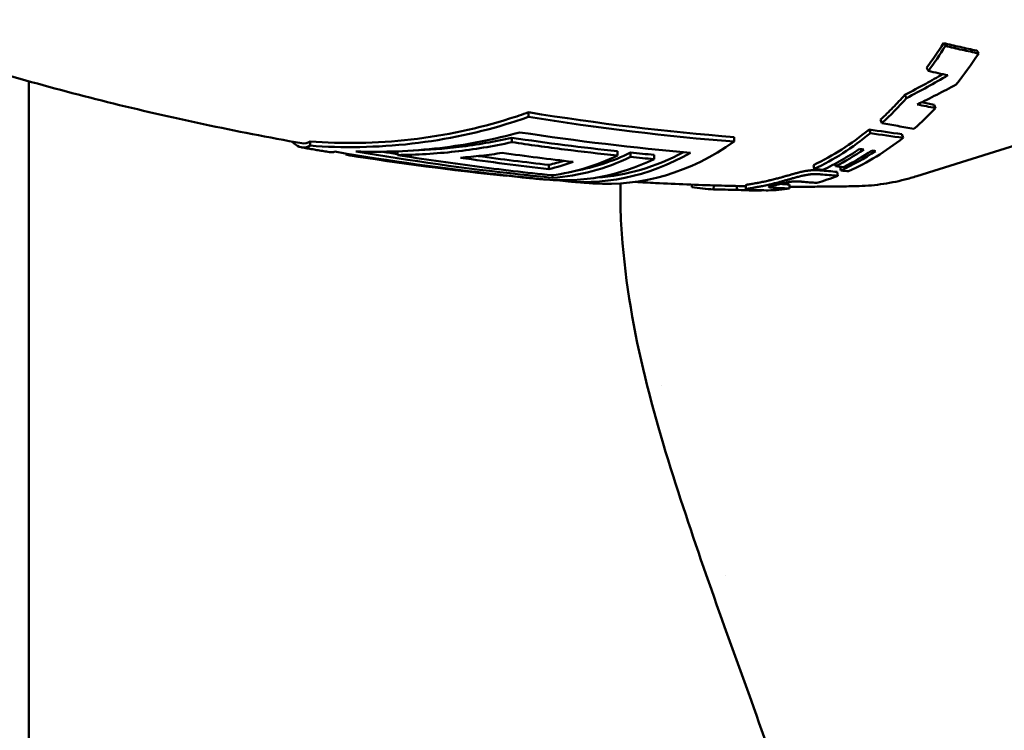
# Model space of a CAD drawing. Header units: millimetres. Extents: x 0 to 4686, y -120 to 1682.
# Tile 96 of 213: x 394 to 418, y 1353 to 1371. Entities that reach past the tile are written whole.
import ezdxf

# ---------------------------------------------------------------- set-up
doc = ezdxf.new("R2010")
doc.units = ezdxf.units.MM
doc.header["$LTSCALE"] = 2
doc.layers.add('Sichtbar (ISO)', color=7, linetype='Continuous', lineweight=50)

msp = doc.modelspace()

# ---------------------------------------------------------------- linework, layer by layer
at = {"layer": 'Sichtbar (ISO)'}
for p, q in [((416.883, 1369.7898), (416.9302, 1369.7202)), ((415.6687, 1369.3696), (415.7123, 1369.2959)), ((393.9212, 1327.9221), (393.9212, 1369.0458)), ((415.8491, 1368.4784), (415.8868, 1368.3967)), ((406.0254, 1368.1821), (406.026, 1368.294)), ((414.5543, 1368.1197), (414.5877, 1368.0344)), ((414.2755, 1367.8771), (414.3063, 1367.7897)), ((415.0686, 1367.7641), (415.0991, 1367.6758)), ((400.7348, 1367.4853), (400.7353, 1367.586)), ((405.6197, 1367.5696), (405.6203, 1367.6752)), ((411.0101, 1367.5828), (411.0108, 1367.6931)), ((417.981, 1367.5489), (415.4296, 1366.7454)), ((401.5977, 1367.2732), (401.5978, 1367.2953)), ((401.7287, 1367.2494), (401.7288, 1367.2736)), ((402.8509, 1367.2588), (402.8514, 1367.3472)), ((408.1784, 1367.2449), (408.179, 1367.3501)), ((408.4985, 1367.2118), (408.4991, 1367.3169)), ((409.0663, 1367.1572), (409.0668, 1367.2622)), ((406.5192, 1366.9178), (406.5198, 1367.0192)), ((412.9303, 1367.0154), (412.9487, 1366.92)), ((413.451, 1367.0452), (413.4632, 1366.9876)), ((405.4987, 1366.7543), (405.4988, 1366.763)), ((406.6072, 1366.7067), (406.6076, 1366.7696)), ((413.5013, 1366.8506), (413.5173, 1366.7538)), ((413.5714, 1366.976), (413.5895, 1366.8827)), ((409.9875, 1366.5406), (409.9822, 1366.4804)), ((410.5135, 1366.5227), (410.5096, 1366.424)), ((411.2894, 1366.427), (411.2875, 1366.527)), ((412.3441, 1366.5448), (412.3495, 1366.4452)), ((411.0728, 1366.508), (411.0686, 1366.4168)), ((411.4998, 1366.4104), (411.4998, 1366.4013)), ((411.6695, 1366.4046), (411.6694, 1366.3976)), ((409.2531, 1361.6783), (409.2531, 1361.6783)), ((410.7936, 1357.0594), (410.7936, 1357.0593))]:
    msp.add_line(p, q, dxfattribs=at)
for centre, major_axis, ratio, start_param, end_param in [((410.9365, 1377.3653), (0.2725, 10.8475), 0.6605624, 3.9003524, 3.9788132), ((410.9369, 1377.3646), (-0.275, -10.9464), 0.6605624, 0.7587574, 0.8372282), ((411.7602, 1377.3504), (0.1673, 10.9522), 0.6661244, 3.8507788, 3.9518478), ((412.7743, 1375.9133), (10.6198, 6.7352), 0.5976244, 4.5637561, 4.6551255), ((411.0752, 1443.0658), (19.3504, -73.656), 0.6139169, 5.9732554, 5.9829141), ((410.9365, 1377.3657), (-0.2905, -10.9473), 0.6614883, 0.5680725, 0.6660195), ((410.5383, 1446.3517), (18.2006, -77.7363), 0.6083834, 6.012655, 6.0215549), ((410.3196, 1446.5782), (18.4878, -77.8491), 0.6089789, 6.0142556, 6.0202373), ((411.7608, 1377.3509), (0.1661, 10.9528), 0.6659274, 3.680565, 3.7654553), ((410.937, 1377.3642), (-0.3033, -10.9451), 0.6626143, 0.3226031, 0.5244797), ((411.8381, 1454.4091), (13.485, -86.5418), 0.6336079, 6.0852215, 6.0992852), ((412.0371, 1454.2095), (13.214, -86.4516), 0.6329755, 6.086565, 6.1006647), ((408.0403, 1377.4127), (-0.1817, -10.8526), 0.6653497, 6.2464802, 6.7320681), ((401.8199, 1381.4802), (-0.1058, -14.231), 0.1437682, 6.226156, 6.2902983), ((411.7088, 1483.5475), (0.9926, -117.1299), 0.7464268, 6.1574395, 6.2007473), ((413.2811, 1482.4723), (0.9817, -115.8524), 0.7464268, 6.1736958, 6.1935709), ((413.8371, 1480.5671), (0.9725, -113.8772), 0.746424, 6.1721881, 6.1924442), ((406.0877, 1377.4454), (-0.1794, -10.7156), 0.6653497, 0.0962207, 0.3226799), ((407.4723, 1377.4222), (-0.1811, -10.8188), 0.6653497, 6.2036763, 6.6591537), ((406.4079, 1377.44), (-0.1782, -10.6419), 0.6653497, 0.1314367, 0.3248679), ((407.4723, 1377.4222), (-0.1795, -10.7187), 0.6653497, 0.0546622, 0.3546718), ((411.2605, 1377.3597), (-0.2496, -10.9504), 0.663961, 0.3419283, 0.4422664), ((411.5591, 1377.3545), (-0.1984, -10.9524), 0.6649968, 0.3096381, 0.4325723), ((411.4669, 1377.3563), (-0.2145, -10.9522), 0.6647082, 0.335217, 0.4355664), ((413.2813, 1482.5155), (0.9858, -115.9968), 0.7464257, 6.1687645, 6.1936267), ((406.9759, 1377.4305), (-0.1806, -10.7852), 0.6653497, 6.2356193, 6.6038298), ((405.5197, 1377.4549), (-0.1786, -10.6648), 0.6653497, 0.1664508, 0.2501323), ((405.5197, 1377.4549), (-0.1769, -10.5646), 0.6653497, 0.1678818, 0.2196149), ((406.4079, 1377.44), (-0.1798, -10.7421), 0.6653497, 0.0530404, 0.321902), ((414.3457, 1478.6757), (0.9486, -111.7773), 0.7464263, 6.2016808, 6.2085007), ((406.4079, 1377.44), (-0.1798, -10.7421), 0.6653497, 6.188899, 6.2653781), ((411.761, 1377.35), (-0.1632, -10.9518), 0.6655897, 0.1939761, 0.2656569), ((411.6786, 1458.9039), (8.0235, -92.035), 0.6310787, 6.1699457, 6.1770015), ((411.8009, 1458.7303), (7.8506, -91.9658), 0.6301912, 6.1708296, 6.1778986), ((413.556, 1367.0343), (1.4472, -0.1543), 0.0387052, 4.6524007, 4.7879471), ((413.9483, 1367.9842), (6.3892, -0.5679), 0.176144, 4.6718532, 4.7018039), ((411.5235, 1452.3228), (3.6476, -85.7854), 0.6037242, 6.2243559, 6.2286766), ((411.1852, 1451.6951), (6.6258, -85.1109), 0.6023021, 6.1831568, 6.189878), ((410.9372, 1377.3647), (-0.3144, -10.9453), 0.6657228, 6.1949852, 6.2676456), ((412.2266, 1447.0388), (-1.6467, -80.6163), 0.5846049, 6.2816943, 6.2935535), ((411.5691, 1377.354), (-0.1981, -10.9521), 0.6653368, 6.2416545, 6.3008554), ((411.8737, 1449.7466), (1.0963, -83.3537), 0.5939372, 6.2522111, 6.2601045), ((411.602, 1366.4946), (1.6202, -0.034), 0.0589895, 4.6504946, 4.7552699), ((411.761, 1377.3509), (-0.1628, -10.9528), 0.665421, 0.031407, 0.1031448), ((411.5218, 1452.141), (3.6544, -85.7035), 0.6024596, 6.2217843, 6.2285173), ((413.972, 1377.3134), (-0.181, -10.8108), 0.6653497, 0.0236332, 0.0236346)]:
    msp.add_ellipse(centre, major_axis=major_axis, ratio=ratio, start_param=start_param, end_param=end_param, dxfattribs=at)
for points, knots in [([(389.255, 1370.5384), (389.9481, 1370.2882), (390.6546, 1370.0463), (392.0927, 1369.5814), (392.8242, 1369.3584), (394.3102, 1368.9336), (395.0646, 1368.7317), (396.594, 1368.351), (397.369, 1368.1722), (398.9368, 1367.8394), (399.7297, 1367.6855), (400.5301, 1367.5447)], [1.33013881, 1.33013881, 1.33013881, 1.33013881, 1.35388507, 1.35388507, 1.37763132, 1.37763132, 1.40137757, 1.40137757, 1.42512382, 1.42512382, 1.44887007, 1.44887007, 1.44887007, 1.44887007]), ([(416.883, 1369.7898), (416.7487, 1369.818), (416.6143, 1369.8471), (416.3454, 1369.9068), (416.211, 1369.9374), (416.0764, 1369.969)], [0.00000381, 0.00000381, 0.00000381, 0.00000381, 0.06180907, 0.06180907, 0.12360971, 0.12360971, 0.12360971, 0.12360971]), ([(416.0764, 1369.9689), (416.0843, 1369.9576), (416.0922, 1369.9462), (416.108, 1369.9235), (416.1159, 1369.9121), (416.1238, 1369.9008)], [0.0000066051, 0.0000066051, 0.0000066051, 0.0000066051, 0.0050066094, 0.0050066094, 0.0100065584, 0.0100065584, 0.0100065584, 0.0100065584]), ([(416.1238, 1369.9008), (416.2583, 1369.869), (416.3928, 1369.8381), (416.6615, 1369.7779), (416.7959, 1369.7486), (416.9302, 1369.7202)], [0.00000103, 0.00000103, 0.00000103, 0.00000103, 0.06187341, 0.06187341, 0.12374583, 0.12374583, 0.12374583, 0.12374583]), ([(416.0598, 1369.2186), (415.9228, 1369.1394), (415.7849, 1369.0617), (415.4799, 1368.8944), (415.3123, 1368.8055), (415.1436, 1368.719)], [0.00946702, 0.00946702, 0.00946702, 0.00946702, 0.05693623, 0.05693623, 0.11386516, 0.11386516, 0.11386516, 0.11386516]), ([(416.3841, 1368.9663), (416.2285, 1368.882), (416.0718, 1368.7995), (415.7564, 1368.6386), (415.5977, 1368.56), (415.4381, 1368.4835)], [0.00000125, 0.00000125, 0.00000125, 0.00000125, 0.05311516, 0.05311516, 0.10622634, 0.10622634, 0.10622634, 0.10622634]), ([(414.5543, 1368.1197), (414.6575, 1368.2143), (414.7575, 1368.3108), (414.9498, 1368.5064), (415.0467, 1368.6102), (415.1436, 1368.719)], [3.16164381, 3.16164381, 3.16164381, 3.16164381, 3.21365705, 3.21365705, 3.26566382, 3.26566382, 3.26566382, 3.26566382]), ([(415.1436, 1368.719), (415.1501, 1368.7057), (415.1565, 1368.6924), (415.1695, 1368.6658), (415.1759, 1368.6526), (415.1824, 1368.6393)], [0.000004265, 0.000004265, 0.000004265, 0.000004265, 0.005004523, 0.005004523, 0.01000443, 0.01000443, 0.01000443, 0.01000443]), ([(406.026, 1368.294), (405.8715, 1368.2389), (405.7184, 1368.1875), (404.8326, 1367.909), (404.0086, 1367.7291), (402.3425, 1367.5394), (401.5006, 1367.5295), (400.7353, 1367.586)], [-5.28346637, -5.28346637, -5.28346637, -5.28346637, -5.23461555, -5.23461555, -4.9967107, -4.9967107, -4.75880584, -4.75880584, -4.75880584, -4.75880584]), ([(406.0254, 1368.1821), (405.8873, 1368.1336), (405.7505, 1368.0879), (404.8731, 1367.8119), (404.0408, 1367.63), (402.3581, 1367.4383), (401.5077, 1367.4282), (400.7348, 1367.4853)], [-5.33093204, -5.33093204, -5.33093204, -5.33093204, -5.28718827, -5.28718827, -5.0468966, -5.0468966, -4.80660492, -4.80660492, -4.80660492, -4.80660492]), ([(415.3618, 1367.894), (415.2328, 1367.9159), (415.1039, 1367.9385), (414.8458, 1367.9853), (414.7168, 1368.0095), (414.5877, 1368.0344)], [0.00000196, 0.00000196, 0.00000196, 0.00000196, 0.06198638, 0.06198638, 0.12397, 0.12397, 0.12397, 0.12397]), ([(401.8407, 1367.3447), (402.4946, 1367.3225), (403.1888, 1367.347), (404.5426, 1367.5069), (405.2027, 1367.639), (405.8177, 1367.8071)], [-1.69019731, -1.69019731, -1.69019731, -1.69019731, -1.49368407, -1.49368407, -1.303464, -1.303464, -1.303464, -1.303464]), ([(412.9303, 1367.0154), (413.1696, 1367.1288), (413.4005, 1367.2571), (413.8326, 1367.5339), (414.0545, 1367.6957), (414.2755, 1367.8771)], [3.10832121, 3.10832121, 3.10832121, 3.10832121, 3.2136575, 3.2136575, 3.31899378, 3.31899378, 3.31899378, 3.31899378]), ([(400.7348, 1367.4853), (400.6229, 1367.4207), (400.5002, 1367.4225), (400.3507, 1367.5312), (400.322, 1367.557), (400.2936, 1367.5872)], [-1.7242395, -1.7242395, -1.7242395, -1.7242395, -1.48394782, -1.48394782, -1.42668562, -1.42668562, -1.42668562, -1.42668562]), ([(405.6197, 1367.5696), (405.1648, 1367.4694), (404.705, 1367.3934), (403.7804, 1367.2899), (403.3157, 1367.2623), (402.8509, 1367.2588)], [-0.28811262, -0.28811262, -0.28811262, -0.28811262, -0.14405598, -0.14405598, -0.00000487, -0.00000487, -0.00000487, -0.00000487]), ([(405.6203, 1367.6752), (405.2036, 1367.5831), (404.7736, 1367.5081), (403.9738, 1367.4111), (403.6046, 1367.3829), (403.2408, 1367.3691)], [-5.21516048, -5.21516048, -5.21516048, -5.21516048, -5.09157245, -5.09157245, -4.98660769, -4.98660769, -4.98660769, -4.98660769]), ([(408.1784, 1367.2449), (407.7514, 1367.2902), (407.3246, 1367.3399), (406.4717, 1367.4481), (406.0456, 1367.5066), (405.6197, 1367.5696)], [-0.34416555, -0.34416555, -0.34416555, -0.34416555, -0.17208358, -0.17208358, -0.00000205, -0.00000205, -0.00000205, -0.00000205]), ([(413.7807, 1366.8648), (414.0083, 1366.9676), (414.2325, 1367.0869), (414.6728, 1367.3577), (414.8885, 1367.509), (415.0991, 1367.6758)], [0.000001, 0.000001, 0.000001, 0.000001, 0.10671312, 0.10671312, 0.21342521, 0.21342521, 0.21342521, 0.21342521]), ([(400.5277, 1367.4436), (400.5724, 1367.4358), (400.6171, 1367.428), (400.7066, 1367.4124), (400.7514, 1367.4047), (400.841, 1367.3893), (400.8858, 1367.3817), (400.9755, 1367.3665), (401.0204, 1367.3589), (401.1102, 1367.3439), (401.1551, 1367.3364), (401.2, 1367.329)], [1.4490175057, 1.4490175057, 1.4490175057, 1.4490175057, 1.4503418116, 1.4503418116, 1.4516661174, 1.4516661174, 1.4529904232, 1.4529904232, 1.4543147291, 1.4543147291, 1.4556390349, 1.4556390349, 1.4556390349, 1.4556390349]), ([(401.3343, 1367.3398), (402.6672, 1367.1124), (403.9973, 1366.9266), (405.5751, 1366.7543), (405.8384, 1366.7272), (406.1008, 1366.7018)], [-6.0124692, -6.0124692, -6.0124692, -6.0124692, -5.51822151, -5.51822151, -5.41896769, -5.41896769, -5.41896769, -5.41896769]), ([(406.6072, 1366.7067), (406.3467, 1366.732), (406.0853, 1366.7589), (404.5076, 1366.931), (403.1755, 1367.117), (401.8407, 1367.3447)], [-13.53394027, -13.53394027, -13.53394027, -13.53394027, -13.43540674, -13.43540674, -12.94046322, -12.94046322, -12.94046322, -12.94046322]), ([(402.8509, 1367.2588), (403.4734, 1367.159), (404.0967, 1367.0682), (405.3445, 1366.9046), (405.969, 1366.8317), (406.5941, 1366.7678)], [-0.50366812, -0.50366812, -0.50366812, -0.50366812, -0.25183505, -0.25183505, -0.00000099, -0.00000099, -0.00000099, -0.00000099]), ([(404.3753, 1367.1932), (404.5447, 1367.2062), (404.7139, 1367.2225), (405.0516, 1367.2615), (405.2201, 1367.2842), (405.3881, 1367.3102)], [-0.10548682, -0.10548682, -0.10548682, -0.10548682, -0.05274396, -0.05274396, -0.000001, -0.000001, -0.000001, -0.000001]), ([(413.1546, 1366.8979), (413.3062, 1366.9679), (413.4564, 1367.0453), (413.7533, 1367.2146), (413.9, 1367.3065), (414.0447, 1367.4054)], [0.000001, 0.000001, 0.000001, 0.000001, 0.0712682, 0.0712682, 0.14253355, 0.14253355, 0.14253355, 0.14253355]), ([(414.1467, 1367.3919), (414.1297, 1367.3942), (414.1127, 1367.3964), (414.0787, 1367.4009), (414.0617, 1367.4031), (414.0447, 1367.4054)], [-0.015941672, -0.015941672, -0.015941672, -0.015941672, -0.007972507, -0.007972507, -0.000003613, -0.000003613, -0.000003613, -0.000003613]), ([(414.4322, 1367.3556), (414.4175, 1367.3574), (414.4028, 1367.3592), (414.3734, 1367.3628), (414.3587, 1367.3647), (414.344, 1367.3665)], [-0.013795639, -0.013795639, -0.013795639, -0.013795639, -0.006899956, -0.006899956, -0.000003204, -0.000003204, -0.000003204, -0.000003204]), ([(413.0878, 1366.8862), (413.0752, 1366.8873), (413.0626, 1366.8883), (413.0502, 1366.8891), (413.0419, 1366.8897), (413.0336, 1366.8901), (413.0254, 1366.8905), (413.0204, 1366.8908), (413.0153, 1366.891), (413.0103, 1366.8912), (412.9948, 1366.8918), (412.9794, 1366.892), (412.9639, 1366.8921), (412.9496, 1366.8921), (412.9352, 1366.8918), (412.9209, 1366.8913), (412.9147, 1366.8911), (412.9086, 1366.8908), (412.9025, 1366.8905), (412.8917, 1366.89), (412.8809, 1366.8893), (412.8702, 1366.8884), (412.8608, 1366.8877), (412.8515, 1366.8868), (412.8422, 1366.8859), (412.8334, 1366.885), (412.8247, 1366.8841), (412.816, 1366.883), (412.8048, 1366.8817), (412.7936, 1366.8802), (412.7825, 1366.8786), (412.7747, 1366.8775), (412.767, 1366.8763), (412.7593, 1366.875), (412.7472, 1366.8731), (412.735, 1366.871), (412.7227, 1366.8687), (412.7162, 1366.8675), (412.7097, 1366.8662), (412.7031, 1366.8649), (412.6891, 1366.8622), (412.6749, 1366.8592), (412.6604, 1366.856), (412.6566, 1366.8552), (412.6528, 1366.8543), (412.649, 1366.8535), (412.6311, 1366.8494), (412.6127, 1366.8451), (412.5939, 1366.8404), (412.5791, 1366.8368), (412.5639, 1366.8329), (412.5485, 1366.8289), (412.5402, 1366.8267), (412.5317, 1366.8244), (412.5232, 1366.8222), (412.5161, 1366.8203), (412.5089, 1366.8183), (412.5016, 1366.8163), (412.4844, 1366.8117), (412.4669, 1366.8068), (412.4491, 1366.8018), (412.4364, 1366.7982), (412.4235, 1366.7946), (412.4104, 1366.7909), (412.3975, 1366.7872), (412.3843, 1366.7835), (412.371, 1366.7797), (412.3532, 1366.7745), (412.335, 1366.7693), (412.3164, 1366.764), (412.3072, 1366.7613), (412.2978, 1366.7587), (412.2884, 1366.756), (412.2815, 1366.754), (412.2746, 1366.752), (412.2676, 1366.75), (412.2513, 1366.7454), (412.2347, 1366.7407), (412.2178, 1366.7359), (412.2121, 1366.7343), (412.2063, 1366.7327), (412.2005, 1366.731), (412.1895, 1366.728), (412.1784, 1366.7249), (412.1672, 1366.7217), (412.1503, 1366.717), (412.133, 1366.7123), (412.1154, 1366.7075), (412.1124, 1366.7067), (412.1093, 1366.7059), (412.1063, 1366.705), (412.0919, 1366.7012), (412.0773, 1366.6972), (412.0624, 1366.6933), (412.0435, 1366.6883), (412.0242, 1366.6833), (412.0044, 1366.6782), (411.9872, 1366.6738), (411.9696, 1366.6694), (411.9517, 1366.6649), (411.9327, 1366.6602), (411.9134, 1366.6555), (411.8936, 1366.6509)], [0, 0, 0, 0, 0.0375955, 0.0375955, 0.0375955, 0.0625, 0.0625, 0.0625, 0.0778182, 0.0778182, 0.0778182, 0.125, 0.125, 0.125, 0.1688016, 0.1688016, 0.1688016, 0.1875, 0.1875, 0.1875, 0.2208228, 0.2208228, 0.2208228, 0.25, 0.25, 0.25, 0.2773101, 0.2773101, 0.2773101, 0.3125, 0.3125, 0.3125, 0.3368779, 0.3368779, 0.3368779, 0.375, 0.375, 0.375, 0.3950844, 0.3950844, 0.3950844, 0.4375, 0.4375, 0.4375, 0.4485332, 0.4485332, 0.4485332, 0.5, 0.5, 0.5, 0.5404689, 0.5404689, 0.5404689, 0.5625, 0.5625, 0.5625, 0.58098, 0.58098, 0.58098, 0.625, 0.625, 0.625, 0.6563754, 0.6563754, 0.6563754, 0.6875, 0.6875, 0.6875, 0.7292223, 0.7292223, 0.7292223, 0.75, 0.75, 0.75, 0.7651788, 0.7651788, 0.7651788, 0.8005315, 0.8005315, 0.8005315, 0.8125, 0.8125, 0.8125, 0.8351578, 0.8351578, 0.8351578, 0.8691339, 0.8691339, 0.8691339, 0.875, 0.875, 0.875, 0.9025517, 0.9025517, 0.9025517, 0.9375, 0.9375, 0.9375, 0.9679058, 0.9679058, 0.9679058, 1, 1, 1, 1]), ([(411.9024, 1366.5521), (411.9223, 1366.5568), (411.9419, 1366.5616), (411.961, 1366.5663), (411.9791, 1366.5708), (411.9968, 1366.5752), (412.0141, 1366.5797), (412.0341, 1366.5848), (412.0536, 1366.5899), (412.0727, 1366.5949), (412.0878, 1366.5989), (412.1025, 1366.6029), (412.1171, 1366.6068), (412.1201, 1366.6076), (412.1232, 1366.6085), (412.1263, 1366.6093), (412.144, 1366.6141), (412.1614, 1366.6189), (412.1784, 1366.6236), (412.19, 1366.6268), (412.2013, 1366.63), (412.2126, 1366.6332), (412.2183, 1366.6348), (412.2239, 1366.6364), (412.2295, 1366.6379), (412.2466, 1366.6428), (412.2633, 1366.6475), (412.2797, 1366.6522), (412.2872, 1366.6543), (412.2946, 1366.6564), (412.3019, 1366.6585), (412.311, 1366.6611), (412.32, 1366.6637), (412.329, 1366.6663), (412.3453, 1366.671), (412.3613, 1366.6756), (412.377, 1366.6801), (412.3801, 1366.681), (412.3831, 1366.6818), (412.3861, 1366.6827), (412.3988, 1366.6863), (412.4114, 1366.6899), (412.4238, 1366.6935), (412.438, 1366.6975), (412.4521, 1366.7015), (412.466, 1366.7054), (412.4828, 1366.7101), (412.4993, 1366.7147), (412.5157, 1366.7191), (412.5245, 1366.7216), (412.5334, 1366.7239), (412.5421, 1366.7263), (412.5491, 1366.7281), (412.556, 1366.73), (412.5629, 1366.7318), (412.5806, 1366.7364), (412.598, 1366.7409), (412.6151, 1366.7451), (412.6317, 1366.7492), (412.648, 1366.753), (412.664, 1366.7566), (412.6708, 1366.7582), (412.6776, 1366.7597), (412.6844, 1366.7611), (412.6959, 1366.7636), (412.7073, 1366.766), (412.7184, 1366.7682), (412.7287, 1366.7702), (412.7388, 1366.7721), (412.7488, 1366.7739), (412.7576, 1366.7755), (412.7663, 1366.777), (412.7749, 1366.7784), (412.7865, 1366.7803), (412.7979, 1366.782), (412.8093, 1366.7835), (412.8168, 1366.7846), (412.8244, 1366.7856), (412.8319, 1366.7865), (412.8439, 1366.7879), (412.8558, 1366.7892), (412.8677, 1366.7903), (412.8739, 1366.7909), (412.88, 1366.7914), (412.8862, 1366.7919), (412.8994, 1366.7929), (412.9126, 1366.7938), (412.9259, 1366.7944), (412.9296, 1366.7946), (412.9333, 1366.7947), (412.937, 1366.7948), (412.9529, 1366.7954), (412.969, 1366.7956), (412.985, 1366.7956), (412.9988, 1366.7955), (413.0127, 1366.7952), (413.0265, 1366.7947), (413.0324, 1366.7945), (413.0383, 1366.7943), (413.0443, 1366.794), (413.0516, 1366.7936), (413.059, 1366.7932), (413.0664, 1366.7927), (413.0789, 1366.7918), (413.0915, 1366.7909), (413.104, 1366.7897)], [0, 0, 0, 0, 0.0321543, 0.0321543, 0.0321543, 0.0625, 0.0625, 0.0625, 0.0974823, 0.0974823, 0.0974823, 0.125, 0.125, 0.125, 0.1308104, 0.1308104, 0.1308104, 0.1646402, 0.1646402, 0.1646402, 0.1875, 0.1875, 0.1875, 0.1990559, 0.1990559, 0.1990559, 0.2341247, 0.2341247, 0.2341247, 0.25, 0.25, 0.25, 0.2697136, 0.2697136, 0.2697136, 0.3055872, 0.3055872, 0.3055872, 0.3125, 0.3125, 0.3125, 0.3415547, 0.3415547, 0.3415547, 0.375, 0.375, 0.375, 0.4154893, 0.4154893, 0.4154893, 0.4375, 0.4375, 0.4375, 0.4550129, 0.4550129, 0.4550129, 0.5, 0.5, 0.5, 0.543666, 0.543666, 0.543666, 0.5625, 0.5625, 0.5625, 0.5949144, 0.5949144, 0.5949144, 0.625, 0.625, 0.625, 0.6515594, 0.6515594, 0.6515594, 0.6875, 0.6875, 0.6875, 0.7115294, 0.7115294, 0.7115294, 0.75, 0.75, 0.75, 0.7699541, 0.7699541, 0.7699541, 0.8125, 0.8125, 0.8125, 0.8242378, 0.8242378, 0.8242378, 0.875, 0.875, 0.875, 0.9188597, 0.9188597, 0.9188597, 0.9375, 0.9375, 0.9375, 0.9607315, 0.9607315, 0.9607315, 1, 1, 1, 1]), ([(413.1546, 1366.8979), (413.1317, 1366.9003), (413.1088, 1366.9027), (413.0859, 1366.9051), (413.063, 1366.9076), (413.0402, 1366.91), (413.0173, 1366.9125), (412.9944, 1366.915), (412.9716, 1366.9175), (412.9487, 1366.92)], [0, 0, 0, 0, 0.33333333, 0.33333333, 0.33333333, 0.66666667, 0.66666667, 0.66666667, 0.99999728, 0.99999728, 0.99999728, 0.99999728]), ([(405.847, 1366.7196), (405.8875, 1366.7157), (405.9279, 1366.7118), (406.0088, 1366.7041), (406.0493, 1366.7002), (406.1303, 1366.6927), (406.1708, 1366.6889), (406.2518, 1366.6815), (406.2923, 1366.6778), (406.3733, 1366.6705), (406.4138, 1366.6668), (406.4544, 1366.6633)], [1.5006453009, 1.5006453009, 1.5006453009, 1.5006453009, 1.5018066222, 1.5018066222, 1.5029679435, 1.5029679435, 1.5041292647, 1.5041292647, 1.505290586, 1.505290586, 1.5064519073, 1.5064519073, 1.5064519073, 1.5064519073]), ([(406.9855, 1366.6183), (407.026, 1366.6151), (407.0666, 1366.6118), (407.1476, 1366.6054), (407.1881, 1366.6023), (407.2692, 1366.596), (407.3098, 1366.5929), (407.3909, 1366.5868), (407.4315, 1366.5838), (407.5126, 1366.5778), (407.5532, 1366.5748), (407.5938, 1366.5719)], [1.5115197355, 1.5115197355, 1.5115197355, 1.5115197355, 1.512678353, 1.512678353, 1.5138369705, 1.5138369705, 1.514995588, 1.514995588, 1.5161542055, 1.5161542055, 1.517312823, 1.517312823, 1.517312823, 1.517312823]), ([(408.2691, 1365.5768), (408.252, 1365.8617), (408.2475, 1366.148), (408.2541, 1366.4793), (408.2552, 1366.5244), (408.2566, 1366.57)], [-0.35541192, -0.35541192, -0.35541192, -0.35541192, -0.24541052, -0.24541052, -0.22828038, -0.22828038, -0.22828038, -0.22828038]), ([(408.6097, 1366.6063), (408.7747, 1366.5968), (408.9398, 1366.5879), (409.3565, 1366.5669), (409.6083, 1366.5555), (410.1121, 1366.5356), (410.3642, 1366.5269), (410.8401, 1366.5132), (411.064, 1366.5078), (411.2879, 1366.5035)], [1.526912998, 1.526912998, 1.526912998, 1.526912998, 1.531617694, 1.531617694, 1.538785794, 1.538785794, 1.545953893, 1.545953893, 1.552318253, 1.552318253, 1.552318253, 1.552318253]), ([(411.8936, 1366.6509), (411.8681, 1366.6448), (411.8433, 1366.6391), (411.8194, 1366.6337), (411.7985, 1366.629), (411.7782, 1366.6246), (411.7585, 1366.6203), (411.7558, 1366.6198), (411.7532, 1366.6192), (411.7505, 1366.6186), (411.7283, 1366.6139), (411.707, 1366.6095), (411.6864, 1366.6053), (411.6707, 1366.6022), (411.6554, 1366.5991), (411.6406, 1366.5962), (411.6357, 1366.5953), (411.6309, 1366.5943), (411.6261, 1366.5934), (411.6062, 1366.5896), (411.5872, 1366.586), (411.5689, 1366.5826), (411.5587, 1366.5807), (411.5488, 1366.5789), (411.5391, 1366.5772), (411.5306, 1366.5756), (411.5224, 1366.5742), (411.5144, 1366.5727), (411.496, 1366.5695), (411.4787, 1366.5664), (411.4623, 1366.5636), (411.4593, 1366.5631), (411.4563, 1366.5626), (411.4533, 1366.562), (411.4392, 1366.5596), (411.4259, 1366.5573), (411.4135, 1366.5552), (411.4029, 1366.5534), (411.393, 1366.5517), (411.3837, 1366.5501), (411.3788, 1366.5492), (411.3741, 1366.5484), (411.3696, 1366.5476), (411.3554, 1366.5451), (411.343, 1366.5428), (411.3325, 1366.5408), (411.3211, 1366.5385), (411.3119, 1366.5366), (411.3049, 1366.5348), (411.3034, 1366.5344), (411.302, 1366.534), (411.3007, 1366.5336), (411.2953, 1366.5321), (411.2917, 1366.5307), (411.2895, 1366.5294), (411.2888, 1366.5289), (411.2882, 1366.5285), (411.2879, 1366.528), (411.2876, 1366.5277), (411.2875, 1366.5273), (411.2875, 1366.527)], [0, 0, 0, 0, 0.04441827, 0.04441827, 0.04441827, 0.08333333, 0.08333333, 0.08333333, 0.08860025, 0.08860025, 0.08860025, 0.13286834, 0.13286834, 0.13286834, 0.16666667, 0.16666667, 0.16666667, 0.17783658, 0.17783658, 0.17783658, 0.22410905, 0.22410905, 0.22410905, 0.25, 0.25, 0.25, 0.27251164, 0.27251164, 0.27251164, 0.3238367, 0.3238367, 0.3238367, 0.33333333, 0.33333333, 0.33333333, 0.37844332, 0.37844332, 0.37844332, 0.41666667, 0.41666667, 0.41666667, 0.43667328, 0.43667328, 0.43667328, 0.5, 0.5, 0.5, 0.56863134, 0.56863134, 0.56863134, 0.58333333, 0.58333333, 0.58333333, 0.64417087, 0.64417087, 0.64417087, 0.66666667, 0.66666667, 0.66666667, 0.6837976, 0.6837976, 0.6837976, 0.6837976]), ([(411.4363, 1366.4128), (411.4171, 1366.4135), (411.4001, 1366.4143), (411.3849, 1366.4151), (411.3791, 1366.4154), (411.3735, 1366.4157), (411.3683, 1366.416), (411.3583, 1366.4166), (411.3494, 1366.4171), (411.3414, 1366.4178), (411.3341, 1366.4183), (411.3275, 1366.4189), (411.3218, 1366.4195), (411.317, 1366.42), (411.3127, 1366.4205), (411.3089, 1366.421), (411.3033, 1366.4218), (411.2988, 1366.4226), (411.2956, 1366.4235), (411.2939, 1366.4239), (411.2925, 1366.4244), (411.2914, 1366.4249), (411.2894, 1366.4259), (411.2889, 1366.427), (411.2898, 1366.4282), (411.2902, 1366.4286), (411.2908, 1366.4291), (411.2917, 1366.4296), (411.2939, 1366.4309), (411.2977, 1366.4323), (411.3032, 1366.4338), (411.3045, 1366.4342), (411.3059, 1366.4346), (411.3074, 1366.435), (411.3146, 1366.4368), (411.324, 1366.4388), (411.3356, 1366.4411), (411.3463, 1366.4431), (411.3588, 1366.4454), (411.3732, 1366.4479), (411.3778, 1366.4487), (411.3825, 1366.4496), (411.3875, 1366.4504), (411.3969, 1366.452), (411.4069, 1366.4538), (411.4175, 1366.4556), (411.4302, 1366.4577), (411.4436, 1366.46), (411.4579, 1366.4625), (411.4609, 1366.463), (411.4639, 1366.4635), (411.4669, 1366.4641), (411.4834, 1366.4669), (411.501, 1366.47), (411.5195, 1366.4733), (411.5277, 1366.4747), (411.536, 1366.4762), (411.5446, 1366.4778), (411.5543, 1366.4795), (411.5644, 1366.4814), (411.5747, 1366.4833), (411.5931, 1366.4867), (411.6123, 1366.4903), (411.6324, 1366.4941), (411.6372, 1366.4951), (411.6421, 1366.496), (411.6471, 1366.497), (411.662, 1366.4999), (411.6774, 1366.503), (411.6933, 1366.5062), (411.7141, 1366.5104), (411.7356, 1366.5148), (411.758, 1366.5196), (411.7606, 1366.5202), (411.7633, 1366.5207), (411.766, 1366.5213), (411.7859, 1366.5256), (411.8064, 1366.5301), (411.8276, 1366.5348), (411.8517, 1366.5402), (411.8767, 1366.546), (411.9024, 1366.5521)], [0, 0, 0, 0, 0.0602433, 0.0602433, 0.0602433, 0.0833333, 0.0833333, 0.0833333, 0.126899, 0.126899, 0.126899, 0.1666667, 0.1666667, 0.1666667, 0.2000389, 0.2000389, 0.2000389, 0.25, 0.25, 0.25, 0.2776754, 0.2776754, 0.2776754, 0.3333333, 0.3333333, 0.3333333, 0.3560464, 0.3560464, 0.3560464, 0.4166667, 0.4166667, 0.4166667, 0.4312601, 0.4312601, 0.4312601, 0.5, 0.5, 0.5, 0.5631407, 0.5631407, 0.5631407, 0.5833333, 0.5833333, 0.5833333, 0.621429, 0.621429, 0.621429, 0.6666667, 0.6666667, 0.6666667, 0.6760657, 0.6760657, 0.6760657, 0.727423, 0.727423, 0.727423, 0.75, 0.75, 0.75, 0.7758587, 0.7758587, 0.7758587, 0.8221612, 0.8221612, 0.8221612, 0.8333333, 0.8333333, 0.8333333, 0.8671536, 0.8671536, 0.8671536, 0.9114338, 0.9114338, 0.9114338, 0.9166667, 0.9166667, 0.9166667, 0.9556109, 0.9556109, 0.9556109, 1, 1, 1, 1]), ([(412.0552, 1366.5411), (412.0398, 1366.5375), (412.025, 1366.5341), (412.011, 1366.5309), (412.0074, 1366.5301), (412.0039, 1366.5293), (412.0004, 1366.5285), (411.9908, 1366.5263), (411.9815, 1366.5242), (411.9726, 1366.5222), (411.9655, 1366.5205), (411.9586, 1366.519), (411.952, 1366.5174), (411.9476, 1366.5164), (411.9434, 1366.5154), (411.9392, 1366.5145), (411.9291, 1366.5121), (411.9197, 1366.5099), (411.911, 1366.5078), (411.9015, 1366.5054), (411.8929, 1366.5033), (411.8854, 1366.5012), (411.8833, 1366.5006), (411.8813, 1366.5001), (411.8794, 1366.4995), (411.874, 1366.498), (411.8692, 1366.4966), (411.8651, 1366.4952), (411.8624, 1366.4943), (411.86, 1366.4934), (411.8578, 1366.4926), (411.855, 1366.4915), (411.8526, 1366.4904), (411.8508, 1366.4894), (411.849, 1366.4885), (411.8478, 1366.4876), (411.8469, 1366.4867), (411.8461, 1366.4859), (411.8457, 1366.485), (411.8457, 1366.4842), (411.8457, 1366.4834), (411.8463, 1366.4826), (411.8473, 1366.4818), (411.8482, 1366.4811), (411.8494, 1366.4804), (411.851, 1366.4798), (411.853, 1366.479), (411.8555, 1366.4782), (411.8586, 1366.4775), (411.8604, 1366.477), (411.8623, 1366.4766), (411.8645, 1366.4762), (411.869, 1366.4753), (411.8744, 1366.4745), (411.8806, 1366.4736), (411.8882, 1366.4726), (411.8972, 1366.4716), (411.9071, 1366.4707), (411.909, 1366.4705), (411.9109, 1366.4703), (411.9129, 1366.4701), (411.9196, 1366.4695), (411.9267, 1366.4689), (411.9342, 1366.4684), (411.9404, 1366.4679), (411.9469, 1366.4674), (411.9536, 1366.4669), (411.9574, 1366.4667), (411.9613, 1366.4664), (411.9653, 1366.4661), (411.9766, 1366.4654), (411.9885, 1366.4646), (412.001, 1366.4639)], [0, 0, 0, 0, 0.0665163, 0.0665163, 0.0665163, 0.0833333, 0.0833333, 0.0833333, 0.129798, 0.129798, 0.129798, 0.1666667, 0.1666667, 0.1666667, 0.1909117, 0.1909117, 0.1909117, 0.25, 0.25, 0.25, 0.3152949, 0.3152949, 0.3152949, 0.3333333, 0.3333333, 0.3333333, 0.3838974, 0.3838974, 0.3838974, 0.4166667, 0.4166667, 0.4166667, 0.4595943, 0.4595943, 0.4595943, 0.5, 0.5, 0.5, 0.5403334, 0.5403334, 0.5403334, 0.5833333, 0.5833333, 0.5833333, 0.6202824, 0.6202824, 0.6202824, 0.6666667, 0.6666667, 0.6666667, 0.6937678, 0.6937678, 0.6937678, 0.75, 0.75, 0.75, 0.8200514, 0.8200514, 0.8200514, 0.8333333, 0.8333333, 0.8333333, 0.8788763, 0.8788763, 0.8788763, 0.9166667, 0.9166667, 0.9166667, 0.9383733, 0.9383733, 0.9383733, 1, 1, 1, 1]), ([(412.6587, 1366.6111), (412.6497, 1366.6119), (412.6406, 1366.6127), (412.6316, 1366.6134), (412.6226, 1366.6141), (412.6137, 1366.6148), (412.6048, 1366.6154), (412.5958, 1366.616), (412.5869, 1366.6166), (412.5779, 1366.6171), (412.569, 1366.6176), (412.56, 1366.6181), (412.551, 1366.6184), (412.542, 1366.6188), (412.533, 1366.6191), (412.5238, 1366.6193), (412.5147, 1366.6195), (412.5054, 1366.6195), (412.496, 1366.6195), (412.4865, 1366.6194), (412.4767, 1366.6193), (412.4665, 1366.6189), (412.4562, 1366.6185), (412.4455, 1366.6179), (412.4347, 1366.6171), (412.4239, 1366.6163), (412.4131, 1366.6153), (412.4019, 1366.614), (412.3907, 1366.6128), (412.3792, 1366.6113), (412.3683, 1366.6097), (412.3575, 1366.6081), (412.3472, 1366.6064), (412.3377, 1366.6047), (412.3282, 1366.6031), (412.3195, 1366.6014), (412.3111, 1366.5998), (412.3027, 1366.5981), (412.2947, 1366.5965), (412.287, 1366.5949), (412.2793, 1366.5933), (412.2721, 1366.5917), (412.265, 1366.5902), (412.258, 1366.5886), (412.2512, 1366.5871), (412.2445, 1366.5856), (412.2379, 1366.5841), (412.2315, 1366.5826), (412.2252, 1366.5812), (412.2189, 1366.5797), (412.2128, 1366.5783), (412.2067, 1366.5769), (412.2007, 1366.5755), (412.1947, 1366.5741), (412.1889, 1366.5727), (412.183, 1366.5713), (412.1772, 1366.5699), (412.1714, 1366.5686), (412.1657, 1366.5672), (412.16, 1366.5658), (412.1543, 1366.5645), (412.1487, 1366.5631), (412.1431, 1366.5618), (412.1375, 1366.5605), (412.1319, 1366.5591), (412.1263, 1366.5578), (412.1208, 1366.5565), (412.1153, 1366.5552), (412.1098, 1366.5539), (412.1043, 1366.5526), (412.0988, 1366.5513), (412.0933, 1366.55), (412.0879, 1366.5487), (412.0824, 1366.5474), (412.077, 1366.5462), (412.0715, 1366.5449), (412.0661, 1366.5436), (412.0607, 1366.5424), (412.0552, 1366.5411)], [0, 0, 0, 0, 0.0384584, 0.0384584, 0.0384584, 0.0769201, 0.0769201, 0.0769201, 0.1153817, 0.1153817, 0.1153817, 0.1538434, 0.1538434, 0.1538434, 0.1923051, 0.1923051, 0.1923051, 0.2307667, 0.2307667, 0.2307667, 0.2692284, 0.2692284, 0.2692284, 0.3076901, 0.3076901, 0.3076901, 0.3461517, 0.3461517, 0.3461517, 0.3846134, 0.3846134, 0.3846134, 0.423075, 0.423075, 0.423075, 0.4615367, 0.4615367, 0.4615367, 0.4999984, 0.4999984, 0.4999984, 0.53846, 0.53846, 0.53846, 0.5769217, 0.5769217, 0.5769217, 0.6153834, 0.6153834, 0.6153834, 0.653845, 0.653845, 0.653845, 0.6923067, 0.6923067, 0.6923067, 0.7307684, 0.7307684, 0.7307684, 0.76923, 0.76923, 0.76923, 0.8076917, 0.8076917, 0.8076917, 0.8461533, 0.8461533, 0.8461533, 0.884615, 0.884615, 0.884615, 0.9230767, 0.9230767, 0.9230767, 0.9615383, 0.9615383, 0.9615383, 1, 1, 1, 1]), ([(415.4296, 1366.7454), (415.3334, 1366.7152), (415.2367, 1366.6876), (415.0425, 1366.6382), (414.945, 1366.6163), (414.7494, 1366.5781), (414.6513, 1366.5619), (414.4546, 1366.5351), (414.356, 1366.5246), (414.1587, 1366.5094), (414.0599, 1366.5046), (413.9611, 1366.5028)], [4.51086274, 4.51086274, 4.51086274, 4.51086274, 4.54979675, 4.54979675, 4.58873077, 4.58873077, 4.62766478, 4.62766478, 4.66659879, 4.66659879, 4.7055328, 4.7055328, 4.7055328, 4.7055328]), ([(412.347, 1366.491), (412.4129, 1366.4907), (412.4788, 1366.4906), (412.7021, 1366.4902), (412.8596, 1366.4906), (413.1744, 1366.4922), (413.3318, 1366.4936), (413.6465, 1366.4974), (413.8038, 1366.4998), (413.9611, 1366.5028)], [1.562351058, 1.562351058, 1.562351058, 1.562351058, 1.564223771, 1.564223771, 1.568699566, 1.568699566, 1.573175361, 1.573175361, 1.577651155, 1.577651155, 1.577651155, 1.577651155]), ([(423.367, 1311.6471), (423.3388, 1313.3446), (423.3055, 1315.0442), (423.1356, 1318.0112), (422.9786, 1319.2914), (422.4543, 1322.0197), (422.0739, 1323.4351), (421.1878, 1326.242), (420.6794, 1327.6518), (418.6704, 1333.263), (417.2201, 1337.4307), (414.4375, 1345.4733), (413.1037, 1349.3374), (411.0543, 1355.0541), (410.3556, 1356.9406), (409.0545, 1360.9274), (408.4178, 1363.1161), (408.2692, 1365.5769)], [0, 0, 0, 0, 0.5094559, 0.5094559, 0.8939617, 0.8939617, 1.3789092, 1.3789092, 1.9278409, 1.9278409, 3.572663, 3.572663, 5.1084231, 5.1084231, 5.8749357, 5.8749357, 6.6547799, 6.6547799, 6.6547799, 6.6547799])]:
    msp.add_open_spline(points, degree=3, knots=knots, dxfattribs=at)
for points in [[(411.0108, 1367.6931), (409.3783, 1367.8227), (407.7016, 1368.02), (406.026, 1368.294)], [(411.0101, 1367.5828), (409.3778, 1367.7122), (407.7013, 1367.909), (406.0254, 1368.1821)], [(405.8177, 1367.8071), (407.2055, 1367.5954), (408.5894, 1367.4325), (409.9468, 1367.3149)], [(400.7353, 1367.586), (400.6698, 1367.5482), (400.6005, 1367.5333), (400.5301, 1367.5455)], [(408.179, 1367.3501), (407.3318, 1367.4421), (406.4772, 1367.5495), (405.6203, 1367.6752)], [(401.2, 1367.3297), (401.2455, 1367.3223), (401.2905, 1367.326), (401.3343, 1367.3398)], [(405.4089, 1366.7636), (404.1562, 1366.8932), (402.9086, 1367.0566), (401.6698, 1367.2529)], [(402.851, 1367.2809), (402.7312, 1367.2995), (402.6114, 1367.3184), (402.4915, 1367.3377)], [(408.4991, 1367.3169), (408.6888, 1367.2981), (408.878, 1367.2801), (409.0668, 1367.2622)], [(411.5983, 1366.3982), (411.5225, 1366.3993), (411.4467, 1366.4005), (411.371, 1366.4019)], [(411.5983, 1366.3982), (411.622, 1366.3978), (411.6457, 1366.3976), (411.6694, 1366.3976)]]:
    msp.add_open_spline(points, degree=3, dxfattribs=at)

doc.saveas('drawing.dxf')
